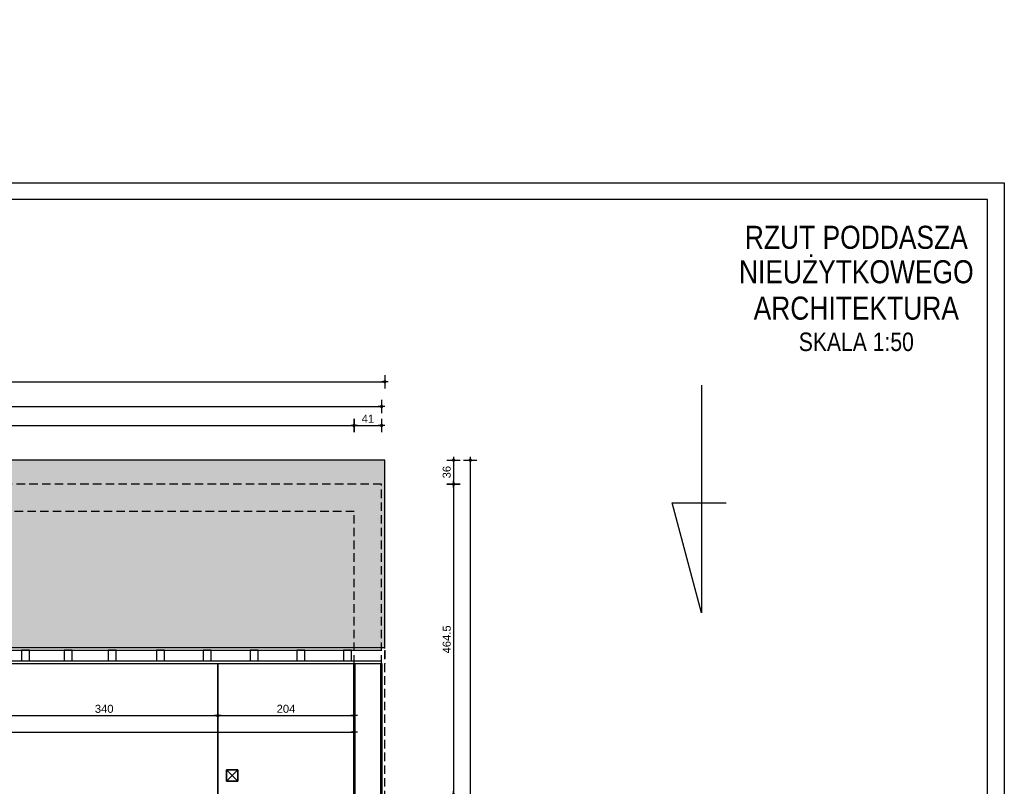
# Model space of a CAD drawing. Header units: millimetres. Extents: x 11979 to 23691, y 12825 to 41978.
# Tile 108 of 256: x 21034 to 22507, y 31338 to 32485. Entities that reach past the tile are written whole.
import ezdxf
from ezdxf.enums import TextEntityAlignment as Align

# ---------------------------------------------------------------- set-up
doc = ezdxf.new("R2010")
doc.units = ezdxf.units.MM
doc.linetypes.add('DASHED', pattern=[19.05, 12.7, -6.35])
for name, color, linetype in [('-LI-WIDOK', 2, 'Continuous'), ('-RAMKA', 2, 'Continuous'), ('-SCIANY-DZIALOWE', 3, 'Continuous'), ('-WYMIAR', 8, 'Continuous'), ('_PROJEKTOWANE', 5, 'Continuous')]:
    doc.layers.add(name, color=color, linetype=linetype)
doc.layers.add('-ŚCIANY DZIAŁOWE', color=3, linetype='Continuous', lineweight=35)
doc.layers.add('-ŚCIANY NOŚNE', color=4, linetype='Continuous', lineweight=53)
doc.styles.add('Arial Narrow', font='ARIALN.TTF')
doc.styles.get("Standard").update_dxf_attribs({"font": 'arial.ttf'})
doc.dimstyles.new('CZA-KROPKA-50', dxfattribs={"dimtxt": 12, "dimasz": 1, "dimexe": 2, "dimexo": 25, "dimgap": 4, "dimtad": 1, "dimdec": 1, "dimrnd": 0.5, "dimzin": 9, "dimdsep": 46, "dimtxsty": 'Standard', "dimblk": 'CZA-KROPKA', "dimblk1": 'CZA-KROPKA', "dimblk2": 'CZA-KROPKA', "dimsah": 1, "dimcen": -20, "dimse1": 1, "dimse2": 1, "dimclrd": 8, "dimclre": 8, "dimclrt": 9, "dimadec": 0, "dimazin": 0, "dimtfac": 1, "dimtdec": 1, "dimtmove": 1, "dimatfit": 3, "dimldrblk": 'CZA-KROPKA', "dimfxl": 1, "dimtolj": 1, "dimtzin": 9, "dimarcsym": 0})

# ---------------------------------------------------------------- blocks, each defined once
blk = doc.blocks.new('CZA-KROPKA')
at = {"layer": '-WYMIAR', "linetype": 'ByBlock'}
for p, q in [((5, 0), (-5, 0)), ((0, 10), (0, -10))]:
    blk.add_line(p, q, dxfattribs=at)
at = {"layer": '-WYMIAR', "linetype": 'ByBlock', "const_width": 2.5}
blk.add_lwpolyline([(-1.25, 0, 1), (1.25, 0, 1)], format="xyb", close=True, dxfattribs=at)
blk = doc.blocks.new('*D1804')
at = {"layer": '-WYMIAR', "color": 8, "lineweight": -2}
blk.add_line((20991.7, 31443.9), (21329.7, 31443.9), dxfattribs=at)
at = {"layer": 'Defpoints', "color": 0}
for p in [(21330.7, 31443.9), (21330.7, 31443.9), (20990.7, 31402.7)]:
    blk.add_point(p, dxfattribs=at)
at = {"layer": '-WYMIAR', "color": 8, "lineweight": -2, "rotation": 180}
blk.add_blockref('CZA-KROPKA', (20990.7, 31443.9), dxfattribs=at)
at = {"layer": '-WYMIAR', "color": 8, "lineweight": -2}
blk.add_blockref('CZA-KROPKA', (21330.7, 31443.9), dxfattribs=at)
at = {"layer": '-WYMIAR', "color": 9, "insert": (21160.7, 31454.1), "char_height": 12, "attachment_point": 5, "bg_fill": 3, "box_fill_scale": 1.1, "bg_fill_color": 257, "bg_fill_transparency": 0}
blk.add_mtext('\\A1;340', dxfattribs=at)
blk = doc.blocks.new('*D1805')
at = {"layer": '-WYMIAR', "color": 8, "lineweight": -2}
blk.add_line((21331.7, 31443.9), (21533.7, 31443.9), dxfattribs=at)
at = {"layer": 'Defpoints', "color": 0}
for p in [(21330.7, 31443.9), (21534.7, 31443.9), (21534.7, 31443.9)]:
    blk.add_point(p, dxfattribs=at)
at = {"layer": '-WYMIAR', "color": 8, "lineweight": -2, "rotation": 180}
blk.add_blockref('CZA-KROPKA', (21330.7, 31443.9), dxfattribs=at)
at = {"layer": '-WYMIAR', "color": 8, "lineweight": -2}
blk.add_blockref('CZA-KROPKA', (21534.7, 31443.9), dxfattribs=at)
at = {"layer": '-WYMIAR', "color": 9, "insert": (21432.7, 31454.1), "char_height": 12, "attachment_point": 5, "bg_fill": 3, "box_fill_scale": 1.1, "bg_fill_color": 257, "bg_fill_transparency": 0}
blk.add_mtext('\\A1;204', dxfattribs=at)
blk = doc.blocks.new('*D1806')
at = {"layer": '-WYMIAR', "color": 8, "lineweight": -2}
blk.add_line((19917.7, 31419.3), (21533.7, 31419.3), dxfattribs=at)
at = {"layer": 'Defpoints', "color": 0}
for p in [(19916.7, 31419.3), (21534.7, 31419.3), (21534.7, 31402.7)]:
    blk.add_point(p, dxfattribs=at)
at = {"layer": '-WYMIAR', "color": 8, "lineweight": -2, "rotation": 180}
blk.add_blockref('CZA-KROPKA', (19916.7, 31419.3), dxfattribs=at)
at = {"layer": '-WYMIAR', "color": 8, "lineweight": -2}
blk.add_blockref('CZA-KROPKA', (21534.7, 31419.3), dxfattribs=at)
at = {"layer": '-WYMIAR', "color": 9, "insert": (20725.7, 31429.4), "char_height": 12, "attachment_point": 5, "bg_fill": 3, "box_fill_scale": 1.1, "bg_fill_color": 257, "bg_fill_transparency": 0}
blk.add_mtext('\\A1;1618', dxfattribs=at)
blk = doc.blocks.new('*D1810')
at = {"layer": '-WYMIAR', "color": 8, "lineweight": -2}
blk.add_line((19917.7, 31878), (21533.7, 31878), dxfattribs=at)
at = {"layer": 'Defpoints', "color": 0}
for p in [(21534.7, 31878), (19916.7, 31749.2), (21534.7, 31749.2)]:
    blk.add_point(p, dxfattribs=at)
at = {"layer": '-WYMIAR', "color": 8, "lineweight": -2, "rotation": 180}
blk.add_blockref('CZA-KROPKA', (19916.7, 31878), dxfattribs=at)
at = {"layer": '-WYMIAR', "color": 8, "lineweight": -2}
blk.add_blockref('CZA-KROPKA', (21534.7, 31878), dxfattribs=at)
at = {"layer": '-WYMIAR', "color": 9, "insert": (20725.7, 31888.1), "char_height": 12, "attachment_point": 5, "bg_fill": 3, "box_fill_scale": 1.1, "bg_fill_color": 257, "bg_fill_transparency": 0}
blk.add_mtext('\\A1;1618', dxfattribs=at)
blk = doc.blocks.new('*D1811')
at = {"layer": '-WYMIAR', "color": 8, "lineweight": -2}
blk.add_line((21535.7, 31878), (21574.7, 31878), dxfattribs=at)
at = {"layer": 'Defpoints', "color": 0}
for p in [(21575.7, 31878), (21534.7, 31749.2), (21575.7, 31749.2)]:
    blk.add_point(p, dxfattribs=at)
at = {"layer": '-WYMIAR', "color": 8, "lineweight": -2, "rotation": 180}
blk.add_blockref('CZA-KROPKA', (21534.7, 31878), dxfattribs=at)
at = {"layer": '-WYMIAR', "color": 8, "lineweight": -2}
blk.add_blockref('CZA-KROPKA', (21575.7, 31878), dxfattribs=at)
at = {"layer": '-WYMIAR', "color": 9, "insert": (21555.2, 31888), "char_height": 12, "attachment_point": 5, "bg_fill": 3, "box_fill_scale": 1.1, "bg_fill_color": 257, "bg_fill_transparency": 0}
blk.add_mtext('\\A1;41', dxfattribs=at)
blk = doc.blocks.new('*D1812')
at = {"layer": '-WYMIAR', "color": 8, "lineweight": -2}
blk.add_line((19876.7, 31906.4), (21574.7, 31906.4), dxfattribs=at)
at = {"layer": 'Defpoints', "color": 0}
for p in [(21575.7, 31906.4), (19875.7, 31790.2), (21575.7, 31790.2)]:
    blk.add_point(p, dxfattribs=at)
at = {"layer": '-WYMIAR', "color": 8, "lineweight": -2, "rotation": 180}
blk.add_blockref('CZA-KROPKA', (19875.7, 31906.4), dxfattribs=at)
at = {"layer": '-WYMIAR', "color": 8, "lineweight": -2}
blk.add_blockref('CZA-KROPKA', (21575.7, 31906.4), dxfattribs=at)
at = {"layer": '-WYMIAR', "color": 9, "insert": (20725.7, 31916.5), "char_height": 12, "attachment_point": 5, "bg_fill": 3, "box_fill_scale": 1.1, "bg_fill_color": 257, "bg_fill_transparency": 0}
blk.add_mtext('\\A1;1700', dxfattribs=at)
blk = doc.blocks.new('*D1813')
at = {"layer": '-WYMIAR', "color": 8, "lineweight": -2}
blk.add_line((19871.7, 31943.5), (21579.7, 31943.5), dxfattribs=at)
at = {"layer": 'Defpoints', "color": 0}
for p in [(21580.7, 31943.5), (19870.7, 31826.2), (21580.7, 31826.2)]:
    blk.add_point(p, dxfattribs=at)
at = {"layer": '-WYMIAR', "color": 8, "lineweight": -2, "rotation": 180}
blk.add_blockref('CZA-KROPKA', (19870.7, 31943.5), dxfattribs=at)
at = {"layer": '-WYMIAR', "color": 8, "lineweight": -2}
blk.add_blockref('CZA-KROPKA', (21580.7, 31943.5), dxfattribs=at)
at = {"layer": '-WYMIAR', "color": 9, "insert": (20725.7, 31953.6), "char_height": 12, "attachment_point": 5, "bg_fill": 3, "box_fill_scale": 1.1, "bg_fill_color": 257, "bg_fill_transparency": 0}
blk.add_mtext('\\A1;1710', dxfattribs=at)
blk = doc.blocks.new('*D1822')
at = {"layer": '-WYMIAR', "color": 8, "lineweight": -2}
blk.add_line((21683.4, 31825.2), (21683.4, 31791.2), dxfattribs=at)
at = {"layer": 'Defpoints', "color": 0}
for p in [(21580.7, 31826.2), (21575.7, 31790.2), (21683.4, 31790.2)]:
    blk.add_point(p, dxfattribs=at)
at = {"layer": '-WYMIAR', "color": 8, "lineweight": -2}
for p, rotation in [((21683.4, 31826.2), 90), ((21683.4, 31790.2), 270)]:
    blk.add_blockref('CZA-KROPKA', p, dxfattribs=dict(at, rotation=rotation))
at = {"layer": '-WYMIAR', "color": 9, "insert": (21673.2, 31808.2), "char_height": 12, "attachment_point": 5, "rotation": 90, "bg_fill": 3, "box_fill_scale": 1.1, "bg_fill_color": 257, "bg_fill_transparency": 0}
blk.add_mtext('\\A1;36', dxfattribs=at)
blk = doc.blocks.new('*D1823')
at = {"layer": '-WYMIAR', "color": 8, "lineweight": -2}
blk.add_line((21683.4, 31789.2), (21683.4, 31326.7), dxfattribs=at)
at = {"layer": 'Defpoints', "color": 0}
for p in [(21575.7, 31790.2), (21575.7, 31325.7), (21683.4, 31325.7)]:
    blk.add_point(p, dxfattribs=at)
at = {"layer": '-WYMIAR', "color": 8, "lineweight": -2}
for p, rotation in [((21683.4, 31790.2), 90), ((21683.4, 31325.7), 270)]:
    blk.add_blockref('CZA-KROPKA', p, dxfattribs=dict(at, rotation=rotation))
at = {"layer": '-WYMIAR', "color": 9, "insert": (21673.2, 31558), "char_height": 12, "attachment_point": 5, "rotation": 90, "bg_fill": 3, "box_fill_scale": 1.1, "bg_fill_color": 257, "bg_fill_transparency": 0}
blk.add_mtext('\\A1;464.5', dxfattribs=at)
blk = doc.blocks.new('*D1829')
at = {"layer": '-WYMIAR', "color": 8, "lineweight": -2}
blk.add_line((21708.4, 31825.2), (21708.4, 30634.2), dxfattribs=at)
at = {"layer": 'Defpoints', "color": 0}
for p in [(21580.7, 31826.2), (21580.7, 30633.2), (21708.4, 30633.2)]:
    blk.add_point(p, dxfattribs=at)
at = {"layer": '-WYMIAR', "color": 8, "lineweight": -2}
for p, rotation in [((21708.4, 31826.2), 90), ((21708.4, 30633.2), 270)]:
    blk.add_blockref('CZA-KROPKA', p, dxfattribs=dict(at, rotation=rotation))
at = {"layer": '-WYMIAR', "color": 9, "insert": (21698.2, 31229.7), "char_height": 12, "attachment_point": 5, "rotation": 90, "bg_fill": 3, "box_fill_scale": 1.1, "bg_fill_color": 257, "bg_fill_transparency": 0}
blk.add_mtext('\\A1;1193', dxfattribs=at)
blk = doc.blocks.new('fdfdssd')
at = {"layer": '-RAMKA', "color": 8}
for p, q in [((18317, 20416), (21287, 20416)), ((21287, 20416), (21287, 18316))]:
    blk.add_line(p, q, dxfattribs=at)
at = {"layer": '-RAMKA', "color": 2}
blk.add_line((21262, 20391), (18442, 20391), dxfattribs=at)
at = {"layer": '-RAMKA'}
blk.add_line((21262, 18341), (21262, 20391), dxfattribs=at)

msp = doc.modelspace()

# ---------------------------------------------------------------- hatches: boundary and pattern name
at = {"layer": '-SCIANY-DZIALOWE', "true_color": 0xaf4318}
h = msp.add_hatch(color=34, dxfattribs=at)
h.dxf.hatch_style = 1
h.paths.add_polyline_path([(20479.85, 31714.77), (20637.85, 31714.77), (20637.85, 31670.77), (20637.85, 31570.77), (20558.85, 31545.71), (20615.06, 31545.71), (20910.76, 31545.71), (20831.76, 31570.77), (20831.76, 31714.77), (20989.76, 31714.77), (20989.76, 31670.77), (20989.76, 31570.77), (20910.76, 31545.71), (20964.89, 31545.71), (21534.71, 31545.71), (21534.71, 31749.21), (19916.71, 31749.21), (19916.71, 31545.71), (20558.85, 31545.71), (20479.85, 31570.77)], flags=16)
h.paths.add_polyline_path([(20637.85, 31714.77), (20615.85, 31714.77), (20479.85, 31714.77), (20558.85, 31630.24)], flags=0)
h.paths.add_polyline_path([(20558.85, 31630.24), (20479.85, 31714.77), (20479.85, 31570.77), (20558.85, 31545.71)], flags=16)
h.paths.add_polyline_path([(20637.85, 31670.77), (20637.85, 31714.77), (20558.85, 31630.24), (20558.85, 31545.71), (20637.85, 31570.77)], flags=0)
h.paths.add_polyline_path([(20831.76, 31714.77), (20831.76, 31570.77), (20910.76, 31545.71), (20910.76, 31630.24)], flags=0)
h.paths.add_polyline_path([(20989.76, 31714.77), (20967.76, 31714.77), (20831.76, 31714.77), (20910.76, 31630.24)], flags=0)
h.paths.add_polyline_path([(20989.76, 31670.77), (20989.76, 31714.77), (20910.76, 31630.24), (20910.76, 31545.71), (20989.76, 31570.77)], flags=0)
h.paths.add_polyline_path([(21575.71, 31790.21), (19875.71, 31790.21), (19875.71, 31545.71), (19916.71, 31545.71), (19916.71, 31749.21), (21534.71, 31749.21), (21534.71, 31545.71), (21575.71, 31545.71)], flags=17)
h.paths.add_polyline_path([(21580.71, 31826.21), (19870.71, 31826.21), (19870.71, 31545.71), (19875.71, 31545.71), (19875.71, 31790.21), (21575.71, 31790.21), (21575.71, 31545.71), (21580.71, 31545.71)])
h.paths.add_polyline_path([(20479.85, 30888.65), (20558.85, 30913.71), (19916.71, 30913.71), (19916.71, 30710.21), (21534.71, 30710.21), (21534.71, 30913.71), (20964.89, 30913.71), (20910.76, 30913.71), (20989.76, 30888.65), (20989.76, 30788.65), (20989.76, 30744.65), (20967.76, 30744.65), (20831.76, 30744.65), (20831.76, 30888.65), (20910.76, 30913.71), (20615.06, 30913.71), (20558.85, 30913.71), (20637.85, 30888.65), (20637.85, 30788.65), (20637.85, 30744.65), (20615.85, 30744.65), (20479.85, 30744.65)], flags=16)
h.paths.add_polyline_path([(21580.71, 30937.71), (21580.71, 30913.71), (21575.71, 30913.71), (21575.71, 31037.71), (21575.71, 30937.71), (21575.71, 30669.21), (19875.71, 30669.21), (19875.51, 30914.48), (19870.51, 30914.48), (19870.71, 30937.71), (19870.71, 30633.21), (21580.71, 30633.21)])
h.paths.add_polyline_path([(21575.71, 30913.71), (21534.71, 30913.71), (21534.71, 30710.21), (19916.71, 30710.21), (19916.71, 30913.71), (19875.71, 30913.71), (19875.71, 30669.21), (21575.71, 30669.21)], flags=17)
h.paths.add_polyline_path([(20989.76, 30888.65), (20910.76, 30913.71), (20910.76, 30829.18), (20989.76, 30744.65), (20989.76, 30788.65)], flags=17)
h.paths.add_polyline_path([(20910.76, 30829.18), (20831.76, 30744.65), (20989.76, 30744.65)], flags=16)
h.paths.add_polyline_path([(20910.76, 30913.71), (20831.76, 30888.65), (20831.76, 30744.65), (20910.76, 30829.18)], flags=17)
h.paths.add_polyline_path([(20558.85, 30913.71), (20479.85, 30888.65), (20479.85, 30744.65), (20558.85, 30829.18)], flags=17)
h.paths.add_polyline_path([(20558.85, 30829.18), (20479.85, 30744.65), (20637.85, 30744.65)], flags=16)
h.paths.add_polyline_path([(20637.85, 30888.65), (20558.85, 30913.71), (20558.85, 30829.18), (20637.85, 30744.65), (20637.85, 30788.65)], flags=17)
at = {"layer": '-WYMIAR'}
h = msp.add_hatch(dxfattribs=at)
h.set_pattern_fill('DACHOWKA', color=256)
h.set_pattern_definition([(0, (463897.023, 31501.895), (0, 45), [9, -6]), (0, (463904.523, 31524.395), (0, 45), [9, -6]), (90, (463894.023, 31504.895), (-15, 9e-16), [19.5, -25.5]), (90, (463901.523, 31527.395), (-15, 9e-16), [19.5, -25.5]), (45, (463906.023, 31501.895), (-22.4999964, 22.4999964), [4.2426, -27.5772]), (45, (463921.023, 31501.895), (-22.4999964, 22.4999964), [4.2426, -27.5772]), (45, (463936.023, 31501.895), (-22.4999964, 22.4999964), [4.2426, -27.5772]), (135, (463897.023, 31501.895), (-22.4999964, -22.4999964), [4.2426, -27.5772]), (135, (463912.023, 31501.895), (-22.4999964, -22.4999964), [4.2426, -27.5772]), (135, (463927.023, 31501.895), (-22.4999964, -22.4999964), [4.2426, -27.5772])])
h.paths.add_polyline_path([(20410.29, 33360.17), (19913.29, 33360.17), (19913.29, 33298.62), (20410.29, 33298.62)])
h.paths.add_polyline_path([(20435.29, 33360.17), (20410.29, 33360.17), (20410.29, 33298.62), (20435.29, 33298.62)])
h.paths.add_polyline_path([(20555.43, 33307.51), (20555.43, 33333.07), (20498.43, 33333.07), (20476.43, 33333.07), (20476.43, 33360.17), (20435.29, 33360.17), (20435.29, 33298.62), (20541.67, 33298.49, -0.0547532), (20543.3, 33301.34, -0.2399327)])
h.paths.add_polyline_path([(20908.62, 33307.51), (20908.86, 33333.07), (20850.34, 33333.07), (20828.34, 33333.07), (20828.34, 33360.17), (20634.43, 33360.17), (20634.43, 33333.07), (20612.43, 33333.07), (20555.43, 33333.07), (20555.43, 33307.51, -0.2127231), (20566.58, 33302.54, -0.0783555), (20569.12, 33298.62), (20894.92, 33298.62, -0.0822669), (20897.62, 33302.72, -0.2086643)])
h.paths.add_polyline_path([(21179.29, 33360.17), (20986.34, 33360.17), (20986.34, 33333.07), (20964.34, 33333.07), (20908.86, 33333.07), (20908.62, 33307.51, -0.2413705), (20920.8, 33301.27, -0.0524551), (20922.36, 33298.54), (21179.29, 33298.62)])
h.paths.add_polyline_path([(21198.69, 33360.17), (21179.29, 33360.17), (21179.29, 33298.62), (21198.69, 33298.62)])
h.paths.add_polyline_path([(20476.43, 30887.98), (20555.43, 30913.04), (19913.29, 30913.04), (19913.29, 30709.54), (21531.29, 30709.54), (21531.29, 30913.04), (20961.47, 30913.04), (20907.34, 30913.04), (20986.34, 30887.98), (20986.34, 30787.98), (20986.34, 30743.98), (20964.34, 30743.98), (20828.34, 30743.98), (20828.34, 30887.98), (20907.34, 30913.04), (20611.64, 30913.04), (20555.43, 30913.04), (20634.43, 30887.98), (20634.43, 30787.98), (20634.43, 30743.98), (20612.43, 30743.98), (20476.43, 30743.98)])
h.paths.add_polyline_path([(21572.29, 30913.04), (21531.29, 30913.04), (21531.29, 30709.54), (19913.29, 30709.54), (19913.29, 30913.04), (19872.29, 30913.04), (19872.29, 30668.54), (21572.29, 30668.54)])
h.paths.add_polyline_path([(21577.29, 30937.04), (21577.29, 31133.04), (21572.29, 31133.04), (21572.29, 31037.04), (21572.29, 30937.04), (21572.29, 30668.54), (19872.29, 30668.54), (19872.29, 31133.04), (19867.29, 31133.04), (19867.29, 30937.04), (19867.29, 30632.54), (21577.29, 30632.54)])

# ---------------------------------------------------------------- linework, layer by layer
at = {"layer": '-LI-WIDOK'}
for p, q in [((21580.71, 31826.21), (19870.71, 31826.21)), ((21580.71, 31544.56), (21580.71, 31826.21)), ((20960.89, 31541.71), (21575.71, 31541.71)), ((20964.89, 31545.71), (21580.71, 31545.71)), ((21036.87, 31541.71), (21036.87, 31525.71)), ((21048.87, 31541.71), (21036.87, 31541.71)), ((21048.87, 31525.71), (21048.87, 31541.71)), ((21100.87, 31541.71), (21100.87, 31525.71)), ((21112.87, 31541.71), (21100.87, 31541.71)), ((21112.87, 31525.71), (21112.87, 31541.71)), ((21166.87, 31541.71), (21166.87, 31525.71)), ((21178.87, 31541.71), (21166.87, 31541.71)), ((21178.87, 31525.71), (21178.87, 31541.71)), ((21238.87, 31541.71), (21238.87, 31525.71)), ((21250.87, 31541.71), (21238.87, 31541.71)), ((21250.87, 31525.71), (21250.87, 31541.71)), ((21308.87, 31541.71), (21308.87, 31525.71)), ((21320.87, 31541.71), (21308.87, 31541.71)), ((21320.87, 31525.71), (21320.87, 31541.71)), ((21378.87, 31541.71), (21378.87, 31525.71)), ((21390.87, 31541.71), (21378.87, 31541.71)), ((21390.87, 31525.71), (21390.87, 31541.71)), ((21448.87, 31541.71), (21448.87, 31525.71)), ((21460.87, 31541.71), (21448.87, 31541.71)), ((21460.87, 31525.71), (21460.87, 31541.71)), ((21518.87, 31541.71), (21518.87, 31525.71)), ((21530.87, 31541.71), (21518.87, 31541.71)), ((21530.87, 31525.71), (21530.87, 31541.71)), ((20942.89, 31525.71), (21575.71, 31525.71)), ((21036.87, 31525.71), (21048.87, 31525.71)), ((21100.87, 31525.71), (21112.87, 31525.71)), ((21166.87, 31525.71), (21178.87, 31525.71)), ((21238.87, 31525.71), (21250.87, 31525.71)), ((21308.87, 31525.71), (21320.87, 31525.71)), ((21378.87, 31525.71), (21390.87, 31525.71)), ((21448.87, 31525.71), (21460.87, 31525.71)), ((21518.87, 31525.71), (21530.87, 31525.71)), ((20942.89, 31521.71), (21575.71, 31521.71))]:
    msp.add_line(p, q, dxfattribs=at)
at = {"layer": '-LI-WIDOK', "linetype": 'DASHED'}
for p, q in [((21575.71, 31790.21), (19875.71, 31790.21)), ((21575.71, 31521.71), (21575.71, 31790.21)), ((21534.71, 31749.21), (19916.71, 31749.21)), ((21534.71, 31521.71), (21534.71, 31749.21)), ((21580.71, 30937.71), (21580.71, 31545.71)), ((21580.71, 31541.71), (21580.71, 31521.71))]:
    msp.add_line(p, q, dxfattribs=at)
at = {"layer": '-WYMIAR'}
for p, q in [((22054.59, 31938.14), (22054.59, 31597.86)), ((22054.59, 31597.86), (22010.56, 31762.2)), ((22010.56, 31762.2), (22091.29, 31762.2))]:
    msp.add_line(p, q, dxfattribs=at)
at = {"layer": '-ŚCIANY DZIAŁOWE'}
for p, q in [((21330.71, 31521.71), (21330.71, 31025.21)), ((21352.21, 31362.71), (21343.71, 31362.71)), ((21343.71, 31362.71), (21343.71, 31345.71)), ((21360.71, 31362.71), (21343.71, 31362.71)), ((21343.71, 31362.71), (21360.71, 31345.71)), ((21343.71, 31345.71), (21360.71, 31362.71)), ((21360.71, 31345.71), (21360.71, 31362.71)), ((21343.71, 31345.71), (21360.71, 31345.71))]:
    msp.add_line(p, q, dxfattribs=at)
at = {"layer": '-ŚCIANY NOŚNE'}
for p, q in [((21534.71, 31521.71), (21534.71, 31325.71)), ((21575.71, 31325.71), (21575.71, 31521.71))]:
    msp.add_line(p, q, dxfattribs=at)

# ---------------------------------------------------------------- texts
at = {"layer": '-RAMKA', "color": 2, "style": 'Arial Narrow'}
for s, height, p in [('RZUT PODDASZA', 34.4846, (22285.98, 32159.52)), ('NIEUŻYTKOWEGO', 34.4846, (22285.98, 32108)), ('ARCHITEKTURA', 34.4846, (22285.98, 32053.54)), ('SKALA 1:50', 27.588, (22285.98, 32003.2))]:
    msp.add_text(s, height=height, dxfattribs=at).set_placement(p, align=Align.MIDDLE_CENTER)

# ---------------------------------------------------------------- next in the draw order: dimensions: what is measured, and where the dimension line sits
at = {"layer": '-WYMIAR'}
for base, p1, p2, picture, middle in [((21534.71, 31877.96), (19916.71, 31749.21), (21534.71, 31749.21), '*D1810', (20725.71, 31888.08)), ((21330.71, 31443.94), (20990.71, 31402.71), (21330.71, 31443.94), '*D1804', (21160.71, 31454.07))]:
    dim = msp.add_linear_dim(base=base, p1=p1, p2=p2, dimstyle='CZA-KROPKA-50', override={"dimfxl": 0, "dimfxlon": 1, "dimtfill": 1}, dxfattribs=at)
    dim.commit()
    dim.dimension.update_dxf_attribs({"geometry": picture, "text_midpoint": middle})

# ---------------------------------------------------------------- next in the draw order: dimensions: what is measured, and where the dimension line sits
for base, p1, p2, picture, middle in [((21575.71, 31877.96), (21534.71, 31749.21), (21575.71, 31749.21), '*D1811', (21555.21, 31887.98)), ((21534.71, 31443.94), (21330.71, 31443.94), (21534.71, 31443.94), '*D1805', (21432.71, 31454.06))]:
    dim = msp.add_linear_dim(base=base, p1=p1, p2=p2, dimstyle='CZA-KROPKA-50', override={"dimfxl": 0, "dimfxlon": 1, "dimtfill": 1}, dxfattribs=at)
    dim.commit()
    dim.dimension.update_dxf_attribs({"geometry": picture, "text_midpoint": middle})

# ---------------------------------------------------------------- next in the draw order: dimensions: what is measured, and where the dimension line sits
for base, p1, p2, picture, middle in [((21575.71, 31906.36), (19875.71, 31790.21), (21575.71, 31790.21), '*D1812', (20725.71, 31916.48)), ((21534.71, 31419.28), (19916.71, 31419.28), (21534.71, 31402.71), '*D1806', (20725.71, 31429.4))]:
    dim = msp.add_linear_dim(base=base, p1=p1, p2=p2, dimstyle='CZA-KROPKA-50', override={"dimfxl": 0, "dimfxlon": 1, "dimtfill": 1}, dxfattribs=at)
    dim.commit()
    dim.dimension.update_dxf_attribs({"geometry": picture, "text_midpoint": middle})

# ---------------------------------------------------------------- next in the draw order: dimensions: what is measured, and where the dimension line sits
dim = msp.add_linear_dim(base=(21580.71, 31943.47), p1=(19870.71, 31826.21), p2=(21580.71, 31826.21), dimstyle='CZA-KROPKA-50', override={"dimfxl": 0, "dimfxlon": 1, "dimtfill": 1}, dxfattribs=at)
dim.commit()
dim.dimension.update_dxf_attribs({"geometry": '*D1813', "text_midpoint": (20725.71, 31953.6)})

# ---------------------------------------------------------------- next in the draw order: dimensions: what is measured, and where the dimension line sits
dim = msp.add_linear_dim(base=(21683.36, 31790.21), p1=(21580.71, 31826.21), p2=(21575.71, 31790.21), angle=90, dimstyle='CZA-KROPKA-50', override={"dimfxl": 0, "dimfxlon": 1, "dimtfill": 1}, dxfattribs=at)
dim.commit()
dim.dimension.update_dxf_attribs({"geometry": '*D1822', "text_midpoint": (21673.23, 31808.21)})

# ---------------------------------------------------------------- next in the draw order: dimensions: what is measured, and where the dimension line sits
dim = msp.add_linear_dim(base=(21683.36, 31325.71), p1=(21575.71, 31790.21), p2=(21575.71, 31325.71), angle=90, dimstyle='CZA-KROPKA-50', override={"dimfxl": 0, "dimfxlon": 1, "dimtfill": 1}, dxfattribs=at)
dim.commit()
dim.dimension.update_dxf_attribs({"geometry": '*D1823', "text_midpoint": (21673.24, 31557.96)})

# ---------------------------------------------------------------- next in the draw order: dimensions: what is measured, and where the dimension line sits
dim = msp.add_linear_dim(base=(21708.36, 30633.21), p1=(21580.71, 31826.21), p2=(21580.71, 30633.21), angle=90, dimstyle='CZA-KROPKA-50', override={"dimfxl": 0, "dimfxlon": 1, "dimtfill": 1}, dxfattribs=at)
dim.commit()
dim.dimension.update_dxf_attribs({"geometry": '*D1829', "text_midpoint": (21698.23, 31229.71)})

# ---------------------------------------------------------------- next in the draw order: hatches: boundary and pattern name
h = msp.add_hatch(dxfattribs=at)
h.set_pattern_fill('DACHOWKA', color=256)
h.set_pattern_definition([(0, (475859.08, 28745.75), (0, 45), [9, -6]), (0, (475866.58, 28768.25), (0, 45), [9, -6]), (90, (475856.08, 28748.751), (-15, 9e-16), [19.5, -25.5]), (90, (475863.58, 28771.251), (-15, 9e-16), [19.5, -25.5]), (45, (475868.08, 28745.75), (-22.4999964, 22.4999964), [4.2426, -27.5772]), (45, (475883.08, 28745.75), (-22.4999964, 22.4999964), [4.2426, -27.5772]), (45, (475898.08, 28745.75), (-22.4999964, 22.4999964), [4.2426, -27.5772]), (135, (475859.08, 28745.75), (-22.4999964, -22.4999964), [4.2426, -27.5772]), (135, (475874.08, 28745.75), (-22.4999964, -22.4999964), [4.2426, -27.5772]), (135, (475889.08, 28745.75), (-22.4999964, -22.4999964), [4.2426, -27.5772])])
h.paths.add_polyline_path([(21580.71, 31826.21), (19870.71, 31826.21), (19870.71, 31541.71), (19916.71, 31541.71), (19916.71, 31749.21), (20539.25, 31749.21, -0.6812066), (20543.25, 31756.77, 0.0262202), (20571.91, 31756.77, -0.8232283), (20578.44, 31749.21), (20891.16, 31749.21, 3.1050489), (20889.76, 31751.94, 0.144545), (20931.76, 31752.66, 1.4474441), (20930.35, 31749.21), (21523.71, 31749.21), (21523.71, 31545.71), (21580.71, 31545.71)])
h.paths.add_polyline_path([(20248.71, 31749.21), (19916.71, 31749.21), (19916.71, 31545.71), (20248.71, 31545.71)])
h.paths.add_polyline_path([(20479.85, 31714.77), (20501.85, 31714.77), (20558.85, 31714.77), (20558.85, 31749.21, -0.3067526), (20539.25, 31749.21), (20265.21, 31749.21), (20265.21, 31545.71), (20479.85, 31545.71)])
h.paths.add_polyline_path([(20265.21, 31749.21), (20248.71, 31749.21), (20248.71, 31545.71), (20265.21, 31545.71)])
h.paths.add_polyline_path([(20675.21, 31749.21), (20578.44, 31749.21, -0.3907298), (20558.85, 31749.21), (20558.85, 31714.77), (20615.85, 31714.77), (20637.85, 31714.77), (20637.85, 31545.76), (20675.21, 31545.66)])
h.paths.add_polyline_path([(20705.71, 31749.21), (20675.21, 31749.21), (20675.21, 31545.75), (20705.71, 31545.67)])
h.paths.add_polyline_path([(20910.76, 31745.88, 0.1756836), (20891.16, 31749.21), (20705.71, 31749.21), (20706.54, 31545.71), (20829.31, 31545.71), (20831.76, 31714.77), (20853.76, 31714.77), (20910.76, 31714.77)])
h.paths.add_polyline_path([(21091.44, 31749.21), (20930.35, 31749.21, 0.2000057), (20910.76, 31745.88), (20910.76, 31714.77), (20967.76, 31714.77), (20989.76, 31714.77), (20989.76, 31545.71), (21091.44, 31545.71)])
h.paths.add_polyline_path([(21159.71, 31749.21), (21091.39, 31749.21), (21091.39, 31545.71), (21159.71, 31545.71)])
h.paths.add_polyline_path([(21090.13, 31749.21), (21091.27, 31749.21), (21091.27, 31687.66), (21090.13, 31687.66)])
h.paths.add_polyline_path([(21191.71, 31749.21), (21159.71, 31749.21), (21159.71, 31545.71), (21191.71, 31545.71)])
h.paths.add_polyline_path([(21523.71, 31749.21), (21191.71, 31749.21), (21191.71, 31545.71), (21523.71, 31545.71)])

# ---------------------------------------------------------------- next in the draw order: block references
at = {"layer": '_PROJEKTOWANE'}
msp.add_blockref('fdfdssd', (1220.43, 11824.9), dxfattribs=at)

doc.saveas('drawing.dxf')
